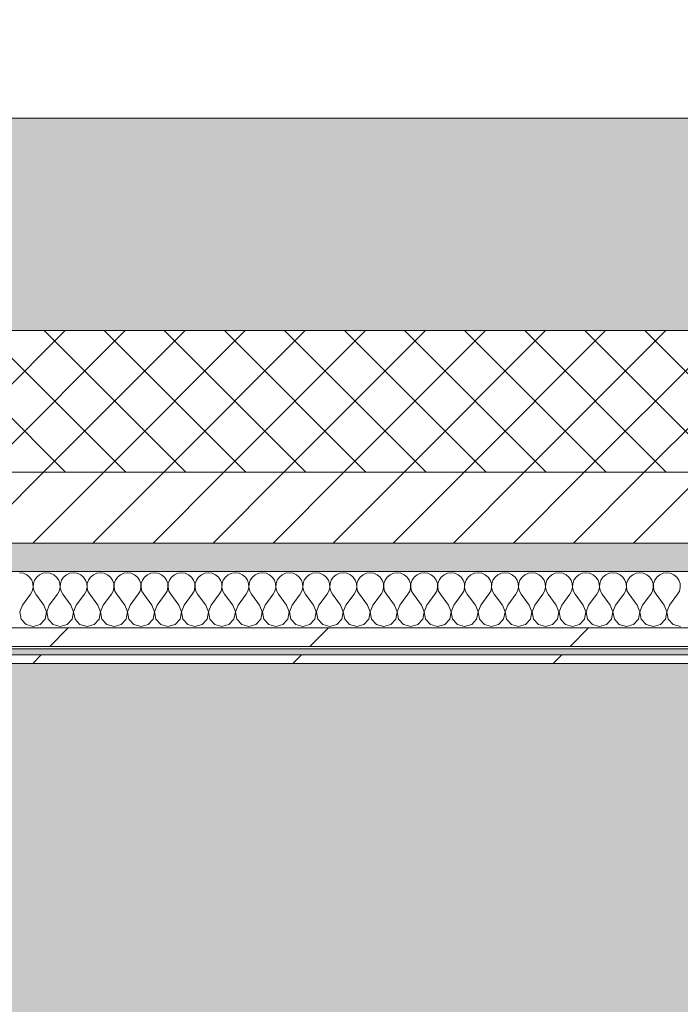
# Model space of a CAD drawing. Header units: millimetres. Extents: x -30280 to 19093, y -19284 to 4746.
# Tile 143 of 256: x -8552 to -8086, y -12645 to -11949. Entities that reach past the tile are written whole.
import ezdxf

# ---------------------------------------------------------------- set-up
doc = ezdxf.new("R2010")
doc.units = ezdxf.units.MM
doc.header["$MEASUREMENT"] = 0
doc.linetypes.add('Wipeout_Contour', pattern=[1000, 0, -1000])
for name, color, linetype in [('12_FAÇ_Façana', 7, 'Continuous'), ('Nuevo_07_CR_Cel Ras pladur', 7, 'Continuous'), ('Nuevo_08_E_Envans secs', 7, 'Continuous')]:
    doc.layers.add(name, color=color, linetype=linetype)
for name, color, linetype, lineweight, true_color in [('12_FAÇ_Façana_Pluma_Nº__102', 7, 'Continuous', 5, 0xcccccc), ('12_FAÇ_Façana_Pluma_Nº__174', 7, 'Continuous', 13, 0xe4ad2c), ('12_FAÇ_Façana_Pluma_Nº__176', 7, 'Continuous', 15, 0x93a0c6), ('Nuevo_07_CR_Cel Ras pladur_Pluma_Nº__102', 7, 'Continuous', 5, 0xcccccc), ('Nuevo_08_E_Envans secs_Pluma_Nº__102', 7, 'Continuous', 5, 0xcccccc), ('Nuevo_08_E_Envans secs_Pluma_Nº__171', 171, 'Continuous', 13, 0xaaaaff), ('Nuevo_08_E_Envans secs_Pluma_Nº__177', 7, 'Continuous', 15, 0xf7e046)]:
    doc.layers.add(name, color=color, linetype=linetype, lineweight=lineweight, true_color=true_color)
for name, color, linetype, lineweight in [('12_FAÇ_Façana_Pluma_Nº__2', 8, 'Continuous', 5), ('12_FAÇ_Façana_Pluma_Nº__7', 7, 'Continuous', 5), ('Nuevo_08_E_Envans secs_Pluma_Nº__1', 7, 'Continuous', 5)]:
    doc.layers.add(name, color=color, linetype=linetype, lineweight=lineweight)
pattern_1 = [(45, (0, 0), (-183.8478, 183.8478), [195, -65]), (45, (7e-14, 183.85), (-183.8478, 183.8478), [195, -65])]

# ---------------------------------------------------------------- blocks, each defined once
blk = doc.blocks.new('Forjado_1_1', base_point=(-28050.85, 1700.85))
at = {"layer": 'Nuevo_07_CR_Cel Ras pladur_Pluma_Nº__102', "linetype": 'Continuous', "lineweight": 0, "true_color": 0x333333}
h = blk.add_hatch(color=250, dxfattribs=at)
h.paths.add_polyline_path([(-28050.85, 1700.85), (-1702.11, 1700.85), (-1556.11, 1700.85), (-1556.11, -1703.98), (-1619.11, -1703.98), (-1619.11, -6940.7), (-1544.11, -6940.7), (-1544.11, -7505.7), (-1616.26, -7505.7), (-1616.05, -11923.98), (-1552.9, -11923.98), (-1552.9, -12503.98), (-2036.11, -12503.98), (-2036.11, -12340.7), (-6985.39, -12340.7), (-6985.39, -12549.28), (-7491.4, -12549.28), (-7491.4, -12393.7), (-10655.85, -12393.7), (-10657.1, -13685.07), (-1603.63, -13694.56), (-1609.23, -16937.98), (375.89, -16937.98), (375.89, -16738.98), (1128.89, -16738.98), (1128.89, -17066.98), (2622.91, -17066.98), (5778.89, -17066.98), (5778.89, -16738.98), (6378.89, -16738.98), (6378.89, -12488.98), (5778.89, -12488.98), (5763.89, -12069.98), (3832.9, -12069.98), (2768.91, -12069.98), (2768.91, -12619.14), (2622.91, -12619.14), (2622.91, -12069.98), (843.89, -12069.98), (843.89, -12503.98), (363.89, -12503.98), (363.89, -11923.98), (6641.89, -11923.98), (6627.87, -9203.97), (6003.89, -9207.42), (6010.89, -7490.7), (5790.89, -7490.7), (5790.89, -6940.7), (6010.89, -6940.7), (6010.89, -1710.7), (5770.89, -1710.7), (5770.89, 3861.73), (-28038.85, 3861.73)])
h.paths.add_polyline_path([(7.39, -9099.15), (-1192.61, -9099.15), (-1192.61, 1700.85), (7.39, 1700.85)], flags=0)
h.paths.add_polyline_path([(-1181.11, -11348.2), (-1181.11, -9848.2), (5718.89, -9848.2), (5718.89, -11348.2)], flags=0)
h.paths.add_polyline_path([(38, -16371.48), (-1162, -16371.48), (-1162, -12771.48), (38, -12771.48)], flags=0)
h.paths.add_polyline_path([(2309.36, -16371.48), (1109.36, -16371.48), (1109.36, -12771.48), (2309.36, -12771.48)], flags=0)
h.paths.add_polyline_path([(2226.83, -8799.15), (2226.83, 1400.85), (3726.83, 1400.85), (3726.83, -8799.15)], flags=0)
h.paths.add_polyline_path([(3832.9, -12471.48), (5032.9, -12471.48), (5032.9, -16671.48), (3832.9, -16671.48)], flags=0)
at = {"layer": 'Nuevo_07_CR_Cel Ras pladur_Pluma_Nº__102', "color": 254, "linetype": 'Continuous', "lineweight": 5, "true_color": 0xcccccc, "flags": 128}
blk.add_lwpolyline([(1128.89, -16738.98), (375.89, -16738.98), (375.89, -16937.98), (-1609.23, -16937.98), (-1603.63, -13694.56), (-10657.1, -13685.07), (-10655.85, -12393.7), (-7491.4, -12393.7), (-7491.4, -12549.28), (-6985.39, -12549.28), (-6985.39, -12340.7), (-2036.11, -12340.7), (-2036.11, -12503.98), (-1552.9, -12503.98), (-1552.9, -11923.98), (-1616.05, -11923.98), (-1616.26, -7505.7)], dxfattribs=at)
blk = doc.blocks.new('Muro_22_1', base_point=(-7036.11, -12338.98))
at = {"layer": '12_FAÇ_Façana_Pluma_Nº__102', "linetype": 'Continuous', "lineweight": 0, "true_color": 0xe5e5e5}
blk.add_hatch(color=254, dxfattribs=at).paths.add_polyline_path([(-10997.42, -12018.98), (-10997.42, -12168.98), (-7450.39, -12168.98), (-7450.39, -12094.56), (-7050.39, -12094.56), (-7050.39, -12168.98), (-7036.11, -12168.98), (-7036.11, -12018.98)])
at = {"layer": '12_FAÇ_Façana_Pluma_Nº__174', "linetype": 'Continuous', "lineweight": 13, "true_color": 0xe4ad2c}
h = blk.add_hatch(dxfattribs=at)
h.set_pattern_fill('SATE_Aislamiento_0001', color=42, style=0, pattern_type=2)
h.set_pattern_definition([(45, (0, 0), (-21.213203, 21.213203), []), (135, (0, 0), (21.213203, 21.213203), [])])
h.paths.add_polyline_path([(-10997.42, -12268.98), (-7450.39, -12268.98), (-7450.39, -12168.98), (-10997.42, -12168.98)])
at = {"layer": '12_FAÇ_Façana_Pluma_Nº__176', "linetype": 'Continuous', "lineweight": 0, "true_color": 0x495063}
blk.add_hatch(color=251, dxfattribs=at).paths.add_polyline_path([(-7490.39, -12318.98), (-10997.42, -12318.98), (-10997.42, -12338.98), (-7490.39, -12338.98)])
at = {"layer": '12_FAÇ_Façana_Pluma_Nº__2', "linetype": 'Continuous', "lineweight": 5}
h = blk.add_hatch(dxfattribs=at)
h.set_pattern_fill('Ceramic_0001', color=8, style=0, pattern_type=2)
h.set_pattern_definition([(45, (0, 0), (-21.213203, 21.213203), [])])
h.paths.add_polyline_path([(-7490.39, -12268.98), (-10997.42, -12268.98), (-10997.42, -12318.98), (-7490.39, -12318.98)])
at = {"layer": '12_FAÇ_Façana_Pluma_Nº__7', "color": 7, "linetype": 'Continuous', "lineweight": 5}
for p, q in [((-10997.42, -12168.98), (-7450.39, -12168.98)), ((-10997.42, -12268.98), (-7490.39, -12268.98)), ((-10997.42, -12318.98), (-7490.39, -12318.98))]:
    blk.add_line(p, q, dxfattribs=at)
at = {"layer": '12_FAÇ_Façana_Pluma_Nº__7', "color": 7, "linetype": 'Continuous', "lineweight": 5, "flags": 128}
for points in [[(-7036.11, -12018.98), (-10997.42, -12018.98)], [(-10997.42, -12338.98), (-7490.39, -12338.98)]]:
    blk.add_lwpolyline(points, dxfattribs=at)
blk = doc.blocks.new('*X710')
at = {"layer": 'Nuevo_08_E_Envans secs_Pluma_Nº__102', "color": 254, "linetype": 'Continuous', "lineweight": 5, "true_color": 0xcccccc}
for p, q in [((-8549.78, -12340.29), (-8552.38, -12339.93)), ((-8547.37, -12341.35), (-8549.78, -12340.29)), ((-8545.35, -12343.03), (-8547.37, -12341.35)), ((-8543.86, -12345.19), (-8545.35, -12343.03)), ((-8540.36, -12343.03), (-8541.85, -12345.19)), ((-8538.34, -12341.35), (-8540.36, -12343.03)), ((-8535.94, -12340.29), (-8538.34, -12341.35)), ((-8533.33, -12339.93), (-8535.94, -12340.29)), ((-8530.73, -12340.29), (-8533.33, -12339.93)), ((-8528.33, -12341.35), (-8530.73, -12340.29)), ((-8526.3, -12343.03), (-8528.33, -12341.35)), ((-8524.81, -12345.19), (-8526.3, -12343.03)), ((-8521.32, -12343.03), (-8522.8, -12345.19)), ((-8519.29, -12341.35), (-8521.32, -12343.03)), ((-8516.89, -12340.29), (-8519.29, -12341.35)), ((-8514.29, -12339.93), (-8516.89, -12340.29)), ((-8511.68, -12340.29), (-8514.29, -12339.93)), ((-8509.28, -12341.35), (-8511.68, -12340.29)), ((-8507.26, -12343.03), (-8509.28, -12341.35)), ((-8505.77, -12345.19), (-8507.26, -12343.03)), ((-8502.27, -12343.03), (-8503.76, -12345.19)), ((-8500.25, -12341.35), (-8502.27, -12343.03)), ((-8497.84, -12340.29), (-8500.25, -12341.35)), ((-8495.24, -12339.93), (-8497.84, -12340.29)), ((-8492.64, -12340.29), (-8495.24, -12339.93)), ((-8490.23, -12341.35), (-8492.64, -12340.29)), ((-8488.21, -12343.03), (-8490.23, -12341.35)), ((-8486.72, -12345.19), (-8488.21, -12343.03)), ((-8483.22, -12343.03), (-8484.71, -12345.19)), ((-8481.2, -12341.35), (-8483.22, -12343.03)), ((-8478.79, -12340.29), (-8481.2, -12341.35)), ((-8476.19, -12339.93), (-8478.79, -12340.29)), ((-8473.59, -12340.29), (-8476.19, -12339.93)), ((-8471.18, -12341.35), (-8473.59, -12340.29)), ((-8469.16, -12343.03), (-8471.18, -12341.35)), ((-8467.67, -12345.19), (-8469.16, -12343.03)), ((-8464.17, -12343.03), (-8465.66, -12345.19)), ((-8462.15, -12341.35), (-8464.17, -12343.03)), ((-8459.75, -12340.29), (-8462.15, -12341.35)), ((-8457.14, -12339.93), (-8459.75, -12340.29)), ((-8454.54, -12340.29), (-8457.14, -12339.93)), ((-8452.14, -12341.35), (-8454.54, -12340.29)), ((-8450.11, -12343.03), (-8452.14, -12341.35)), ((-8448.62, -12345.19), (-8450.11, -12343.03)), ((-8445.13, -12343.03), (-8446.61, -12345.19)), ((-8443.1, -12341.35), (-8445.13, -12343.03)), ((-8440.7, -12340.29), (-8443.1, -12341.35)), ((-8438.1, -12339.93), (-8440.7, -12340.29)), ((-8435.49, -12340.29), (-8438.1, -12339.93)), ((-8433.09, -12341.35), (-8435.49, -12340.29)), ((-8431.06, -12343.03), (-8433.09, -12341.35)), ((-8429.58, -12345.19), (-8431.06, -12343.03)), ((-8426.08, -12343.03), (-8427.57, -12345.19)), ((-8424.05, -12341.35), (-8426.08, -12343.03)), ((-8421.65, -12340.29), (-8424.05, -12341.35)), ((-8419.05, -12339.93), (-8421.65, -12340.29)), ((-8416.45, -12340.29), (-8419.05, -12339.93)), ((-8414.04, -12341.35), (-8416.45, -12340.29)), ((-8412.02, -12343.03), (-8414.04, -12341.35)), ((-8410.53, -12345.19), (-8412.02, -12343.03)), ((-8407.03, -12343.03), (-8408.52, -12345.19)), ((-8405.01, -12341.35), (-8407.03, -12343.03)), ((-8402.6, -12340.29), (-8405.01, -12341.35)), ((-8400, -12339.93), (-8402.6, -12340.29)), ((-8397.4, -12340.29), (-8400, -12339.93)), ((-8394.99, -12341.35), (-8397.4, -12340.29)), ((-8392.97, -12343.03), (-8394.99, -12341.35)), ((-8391.48, -12345.19), (-8392.97, -12343.03)), ((-8387.98, -12343.03), (-8389.47, -12345.19)), ((-8385.96, -12341.35), (-8387.98, -12343.03)), ((-8383.55, -12340.29), (-8385.96, -12341.35)), ((-8380.95, -12339.93), (-8383.55, -12340.29)), ((-8378.35, -12340.29), (-8380.95, -12339.93)), ((-8375.95, -12341.35), (-8378.35, -12340.29)), ((-8373.92, -12343.03), (-8375.95, -12341.35)), ((-8372.43, -12345.19), (-8373.92, -12343.03)), ((-8368.94, -12343.03), (-8370.42, -12345.19)), ((-8366.91, -12341.35), (-8368.94, -12343.03)), ((-8364.51, -12340.29), (-8366.91, -12341.35)), ((-8361.9, -12339.93), (-8364.51, -12340.29)), ((-8359.3, -12340.29), (-8361.9, -12339.93)), ((-8356.9, -12341.35), (-8359.3, -12340.29)), ((-8354.87, -12343.03), (-8356.9, -12341.35)), ((-8353.39, -12345.19), (-8354.87, -12343.03)), ((-8349.89, -12343.03), (-8351.38, -12345.19)), ((-8347.86, -12341.35), (-8349.89, -12343.03)), ((-8345.46, -12340.29), (-8347.86, -12341.35)), ((-8342.86, -12339.93), (-8345.46, -12340.29)), ((-8340.25, -12340.29), (-8342.86, -12339.93)), ((-8337.85, -12341.35), (-8340.25, -12340.29)), ((-8335.83, -12343.03), (-8337.85, -12341.35)), ((-8334.34, -12345.19), (-8335.83, -12343.03)), ((-8330.84, -12343.03), (-8332.33, -12345.19)), ((-8328.82, -12341.35), (-8330.84, -12343.03)), ((-8326.41, -12340.29), (-8328.82, -12341.35)), ((-8323.81, -12339.93), (-8326.41, -12340.29)), ((-8321.21, -12340.29), (-8323.81, -12339.93)), ((-8318.8, -12341.35), (-8321.21, -12340.29)), ((-8316.78, -12343.03), (-8318.8, -12341.35)), ((-8315.29, -12345.19), (-8316.78, -12343.03)), ((-8311.79, -12343.03), (-8313.28, -12345.19)), ((-8309.77, -12341.35), (-8311.79, -12343.03)), ((-8307.36, -12340.29), (-8309.77, -12341.35)), ((-8304.76, -12339.93), (-8307.36, -12340.29)), ((-8302.16, -12340.29), (-8304.76, -12339.93)), ((-8299.75, -12341.35), (-8302.16, -12340.29)), ((-8297.73, -12343.03), (-8299.75, -12341.35)), ((-8296.24, -12345.19), (-8297.73, -12343.03)), ((-8292.74, -12343.03), (-8294.23, -12345.19)), ((-8290.72, -12341.35), (-8292.74, -12343.03)), ((-8288.32, -12340.29), (-8290.72, -12341.35)), ((-8285.71, -12339.93), (-8288.32, -12340.29)), ((-8283.11, -12340.29), (-8285.71, -12339.93)), ((-8280.71, -12341.35), (-8283.11, -12340.29)), ((-8278.68, -12343.03), (-8280.71, -12341.35)), ((-8277.2, -12345.19), (-8278.68, -12343.03)), ((-8273.7, -12343.03), (-8275.19, -12345.19)), ((-8271.67, -12341.35), (-8273.7, -12343.03)), ((-8269.27, -12340.29), (-8271.67, -12341.35)), ((-8266.67, -12339.93), (-8269.27, -12340.29)), ((-8264.06, -12340.29), (-8266.67, -12339.93)), ((-8261.66, -12341.35), (-8264.06, -12340.29)), ((-8259.64, -12343.03), (-8261.66, -12341.35)), ((-8258.15, -12345.19), (-8259.64, -12343.03)), ((-8254.65, -12343.03), (-8256.14, -12345.19)), ((-8252.63, -12341.35), (-8254.65, -12343.03)), ((-8250.22, -12340.29), (-8252.63, -12341.35)), ((-8247.62, -12339.93), (-8250.22, -12340.29)), ((-8245.02, -12340.29), (-8247.62, -12339.93)), ((-8242.61, -12341.35), (-8245.02, -12340.29)), ((-8240.59, -12343.03), (-8242.61, -12341.35)), ((-8239.1, -12345.19), (-8240.59, -12343.03)), ((-8235.6, -12343.03), (-8237.09, -12345.19)), ((-8233.58, -12341.35), (-8235.6, -12343.03)), ((-8231.17, -12340.29), (-8233.58, -12341.35)), ((-8228.57, -12339.93), (-8231.17, -12340.29)), ((-8225.97, -12340.29), (-8228.57, -12339.93)), ((-8223.56, -12341.35), (-8225.97, -12340.29)), ((-8221.54, -12343.03), (-8223.56, -12341.35)), ((-8220.05, -12345.19), (-8221.54, -12343.03)), ((-8216.55, -12343.03), (-8218.04, -12345.19)), ((-8214.53, -12341.35), (-8216.55, -12343.03)), ((-8212.13, -12340.29), (-8214.53, -12341.35)), ((-8209.52, -12339.93), (-8212.13, -12340.29)), ((-8206.92, -12340.29), (-8209.52, -12339.93)), ((-8204.52, -12341.35), (-8206.92, -12340.29)), ((-8202.49, -12343.03), (-8204.52, -12341.35)), ((-8201.01, -12345.19), (-8202.49, -12343.03)), ((-8197.51, -12343.03), (-8198.99, -12345.19)), ((-8195.48, -12341.35), (-8197.51, -12343.03)), ((-8193.08, -12340.29), (-8195.48, -12341.35)), ((-8190.48, -12339.93), (-8193.08, -12340.29)), ((-8187.87, -12340.29), (-8190.48, -12339.93)), ((-8185.47, -12341.35), (-8187.87, -12340.29)), ((-8183.45, -12343.03), (-8185.47, -12341.35)), ((-8181.96, -12345.19), (-8183.45, -12343.03)), ((-8178.46, -12343.03), (-8179.95, -12345.19)), ((-8176.44, -12341.35), (-8178.46, -12343.03)), ((-8174.03, -12340.29), (-8176.44, -12341.35)), ((-8171.43, -12339.93), (-8174.03, -12340.29)), ((-8168.83, -12340.29), (-8171.43, -12339.93)), ((-8166.42, -12341.35), (-8168.83, -12340.29)), ((-8164.4, -12343.03), (-8166.42, -12341.35)), ((-8162.91, -12345.19), (-8164.4, -12343.03)), ((-8159.41, -12343.03), (-8160.9, -12345.19)), ((-8157.39, -12341.35), (-8159.41, -12343.03)), ((-8154.98, -12340.29), (-8157.39, -12341.35)), ((-8152.38, -12339.93), (-8154.98, -12340.29)), ((-8149.78, -12340.29), (-8152.38, -12339.93)), ((-8147.37, -12341.35), (-8149.78, -12340.29)), ((-8145.35, -12343.03), (-8147.37, -12341.35)), ((-8143.86, -12345.19), (-8145.35, -12343.03)), ((-8140.36, -12343.03), (-8141.85, -12345.19)), ((-8138.34, -12341.35), (-8140.36, -12343.03)), ((-8135.94, -12340.29), (-8138.34, -12341.35)), ((-8133.33, -12339.93), (-8135.94, -12340.29)), ((-8130.73, -12340.29), (-8133.33, -12339.93)), ((-8128.33, -12341.35), (-8130.73, -12340.29)), ((-8126.3, -12343.03), (-8128.33, -12341.35)), ((-8124.81, -12345.19), (-8126.3, -12343.03)), ((-8121.32, -12343.03), (-8122.8, -12345.19)), ((-8119.29, -12341.35), (-8121.32, -12343.03)), ((-8116.89, -12340.29), (-8119.29, -12341.35)), ((-8114.29, -12339.93), (-8116.89, -12340.29)), ((-8111.68, -12340.29), (-8114.29, -12339.93)), ((-8109.28, -12341.35), (-8111.68, -12340.29)), ((-8107.26, -12343.03), (-8109.28, -12341.35)), ((-8105.77, -12345.19), (-8107.26, -12343.03)), ((-8102.27, -12343.03), (-8103.76, -12345.19)), ((-8100.25, -12341.35), (-8102.27, -12343.03)), ((-8097.84, -12340.29), (-8100.25, -12341.35)), ((-8095.24, -12339.93), (-8097.84, -12340.29)), ((-8092.64, -12340.29), (-8095.24, -12339.93)), ((-8090.23, -12341.35), (-8092.64, -12340.29)), ((-8088.21, -12343.03), (-8090.23, -12341.35)), ((-8086.72, -12345.19), (-8088.21, -12343.03)), ((-8543.02, -12347.68), (-8543.86, -12345.19)), ((-8543.49, -12352.87), (-8542.9, -12350.31)), ((-8542.9, -12350.31), (-8543.02, -12347.68)), ((-8542.69, -12347.68), (-8542.82, -12350.31)), ((-8542.82, -12350.31), (-8542.22, -12352.87)), ((-8541.85, -12345.19), (-8542.69, -12347.68)), ((-8523.98, -12347.68), (-8524.81, -12345.19)), ((-8524.44, -12352.87), (-8523.85, -12350.31)), ((-8523.85, -12350.31), (-8523.98, -12347.68)), ((-8523.64, -12347.68), (-8523.77, -12350.31)), ((-8523.77, -12350.31), (-8523.18, -12352.87)), ((-8522.8, -12345.19), (-8523.64, -12347.68)), ((-8504.93, -12347.68), (-8505.77, -12345.19)), ((-8505.4, -12352.87), (-8504.8, -12350.31)), ((-8504.8, -12350.31), (-8504.93, -12347.68)), ((-8504.6, -12347.68), (-8504.72, -12350.31)), ((-8504.72, -12350.31), (-8504.13, -12352.87)), ((-8503.76, -12345.19), (-8504.6, -12347.68)), ((-8485.88, -12347.68), (-8486.72, -12345.19)), ((-8486.35, -12352.87), (-8485.75, -12350.31)), ((-8485.75, -12350.31), (-8485.88, -12347.68)), ((-8485.55, -12347.68), (-8485.68, -12350.31)), ((-8485.68, -12350.31), (-8485.08, -12352.87)), ((-8484.71, -12345.19), (-8485.55, -12347.68)), ((-8466.83, -12347.68), (-8467.67, -12345.19)), ((-8467.3, -12352.87), (-8466.71, -12350.31)), ((-8466.71, -12350.31), (-8466.83, -12347.68)), ((-8466.5, -12347.68), (-8466.63, -12350.31)), ((-8466.63, -12350.31), (-8466.03, -12352.87)), ((-8465.66, -12345.19), (-8466.5, -12347.68)), ((-8447.78, -12347.68), (-8448.62, -12345.19)), ((-8448.25, -12352.87), (-8447.66, -12350.31)), ((-8447.66, -12350.31), (-8447.78, -12347.68)), ((-8447.45, -12347.68), (-8447.58, -12350.31)), ((-8447.58, -12350.31), (-8446.99, -12352.87)), ((-8446.61, -12345.19), (-8447.45, -12347.68)), ((-8428.74, -12347.68), (-8429.58, -12345.19)), ((-8429.2, -12352.87), (-8428.61, -12350.31)), ((-8428.61, -12350.31), (-8428.74, -12347.68)), ((-8428.41, -12347.68), (-8428.53, -12350.31)), ((-8428.53, -12350.31), (-8427.94, -12352.87)), ((-8427.57, -12345.19), (-8428.41, -12347.68)), ((-8409.69, -12347.68), (-8410.53, -12345.19)), ((-8410.16, -12352.87), (-8409.56, -12350.31)), ((-8409.56, -12350.31), (-8409.69, -12347.68)), ((-8409.36, -12347.68), (-8409.49, -12350.31)), ((-8409.49, -12350.31), (-8408.89, -12352.87)), ((-8408.52, -12345.19), (-8409.36, -12347.68)), ((-8390.64, -12347.68), (-8391.48, -12345.19)), ((-8391.11, -12352.87), (-8390.51, -12350.31)), ((-8390.51, -12350.31), (-8390.64, -12347.68)), ((-8390.31, -12347.68), (-8390.44, -12350.31)), ((-8390.44, -12350.31), (-8389.84, -12352.87)), ((-8389.47, -12345.19), (-8390.31, -12347.68)), ((-8371.59, -12347.68), (-8372.43, -12345.19)), ((-8372.06, -12352.87), (-8371.47, -12350.31)), ((-8371.47, -12350.31), (-8371.59, -12347.68)), ((-8371.26, -12347.68), (-8371.39, -12350.31)), ((-8371.39, -12350.31), (-8370.8, -12352.87)), ((-8370.42, -12345.19), (-8371.26, -12347.68)), ((-8352.55, -12347.68), (-8353.39, -12345.19)), ((-8353.01, -12352.87), (-8352.42, -12350.31)), ((-8352.42, -12350.31), (-8352.55, -12347.68)), ((-8352.22, -12347.68), (-8352.34, -12350.31)), ((-8352.34, -12350.31), (-8351.75, -12352.87)), ((-8351.38, -12345.19), (-8352.22, -12347.68)), ((-8333.5, -12347.68), (-8334.34, -12345.19)), ((-8333.97, -12352.87), (-8333.37, -12350.31)), ((-8333.37, -12350.31), (-8333.5, -12347.68)), ((-8333.17, -12347.68), (-8333.29, -12350.31)), ((-8333.29, -12350.31), (-8332.7, -12352.87)), ((-8332.33, -12345.19), (-8333.17, -12347.68)), ((-8314.45, -12347.68), (-8315.29, -12345.19)), ((-8314.92, -12352.87), (-8314.32, -12350.31)), ((-8314.32, -12350.31), (-8314.45, -12347.68)), ((-8314.12, -12347.68), (-8314.25, -12350.31)), ((-8314.25, -12350.31), (-8313.65, -12352.87)), ((-8313.28, -12345.19), (-8314.12, -12347.68)), ((-8295.4, -12347.68), (-8296.24, -12345.19)), ((-8295.87, -12352.87), (-8295.28, -12350.31)), ((-8295.28, -12350.31), (-8295.4, -12347.68)), ((-8295.07, -12347.68), (-8295.2, -12350.31)), ((-8295.2, -12350.31), (-8294.6, -12352.87)), ((-8294.23, -12345.19), (-8295.07, -12347.68)), ((-8276.36, -12347.68), (-8277.2, -12345.19)), ((-8276.82, -12352.87), (-8276.23, -12350.31)), ((-8276.23, -12350.31), (-8276.36, -12347.68)), ((-8276.02, -12347.68), (-8276.15, -12350.31)), ((-8276.15, -12350.31), (-8275.56, -12352.87)), ((-8275.19, -12345.19), (-8276.02, -12347.68)), ((-8257.31, -12347.68), (-8258.15, -12345.19)), ((-8257.78, -12352.87), (-8257.18, -12350.31)), ((-8257.18, -12350.31), (-8257.31, -12347.68)), ((-8256.98, -12347.68), (-8257.1, -12350.31)), ((-8257.1, -12350.31), (-8256.51, -12352.87)), ((-8256.14, -12345.19), (-8256.98, -12347.68)), ((-8238.26, -12347.68), (-8239.1, -12345.19)), ((-8238.73, -12352.87), (-8238.13, -12350.31)), ((-8238.13, -12350.31), (-8238.26, -12347.68)), ((-8237.93, -12347.68), (-8238.06, -12350.31)), ((-8238.06, -12350.31), (-8237.46, -12352.87)), ((-8237.09, -12345.19), (-8237.93, -12347.68)), ((-8219.21, -12347.68), (-8220.05, -12345.19)), ((-8219.68, -12352.87), (-8219.09, -12350.31)), ((-8219.09, -12350.31), (-8219.21, -12347.68)), ((-8218.88, -12347.68), (-8219.01, -12350.31)), ((-8219.01, -12350.31), (-8218.41, -12352.87)), ((-8218.04, -12345.19), (-8218.88, -12347.68)), ((-8200.17, -12347.68), (-8201.01, -12345.19)), ((-8200.63, -12352.87), (-8200.04, -12350.31)), ((-8200.04, -12350.31), (-8200.17, -12347.68)), ((-8199.83, -12347.68), (-8199.96, -12350.31)), ((-8199.96, -12350.31), (-8199.37, -12352.87)), ((-8198.99, -12345.19), (-8199.83, -12347.68)), ((-8181.12, -12347.68), (-8181.96, -12345.19)), ((-8181.59, -12352.87), (-8180.99, -12350.31)), ((-8180.99, -12350.31), (-8181.12, -12347.68)), ((-8180.79, -12347.68), (-8180.91, -12350.31)), ((-8180.91, -12350.31), (-8180.32, -12352.87)), ((-8179.95, -12345.19), (-8180.79, -12347.68)), ((-8162.07, -12347.68), (-8162.91, -12345.19)), ((-8162.54, -12352.87), (-8161.94, -12350.31)), ((-8161.94, -12350.31), (-8162.07, -12347.68)), ((-8161.74, -12347.68), (-8161.87, -12350.31)), ((-8161.87, -12350.31), (-8161.27, -12352.87)), ((-8160.9, -12345.19), (-8161.74, -12347.68)), ((-8143.02, -12347.68), (-8143.86, -12345.19)), ((-8143.49, -12352.87), (-8142.9, -12350.31)), ((-8142.9, -12350.31), (-8143.02, -12347.68)), ((-8142.69, -12347.68), (-8142.82, -12350.31)), ((-8142.82, -12350.31), (-8142.22, -12352.87)), ((-8141.85, -12345.19), (-8142.69, -12347.68)), ((-8123.98, -12347.68), (-8124.81, -12345.19)), ((-8124.44, -12352.87), (-8123.85, -12350.31)), ((-8123.85, -12350.31), (-8123.98, -12347.68)), ((-8123.64, -12347.68), (-8123.77, -12350.31)), ((-8123.77, -12350.31), (-8123.18, -12352.87)), ((-8122.8, -12345.19), (-8123.64, -12347.68)), ((-8104.93, -12347.68), (-8105.77, -12345.19)), ((-8105.4, -12352.87), (-8104.8, -12350.31)), ((-8104.8, -12350.31), (-8104.93, -12347.68)), ((-8104.6, -12347.68), (-8104.72, -12350.31)), ((-8104.72, -12350.31), (-8104.13, -12352.87)), ((-8103.76, -12345.19), (-8104.6, -12347.68)), ((-8085.88, -12347.68), (-8086.72, -12345.19)), ((-8086.35, -12352.87), (-8085.75, -12350.31)), ((-8085.75, -12350.31), (-8085.88, -12347.68)), ((-8550.48, -12362.79), (-8544.76, -12355.17)), ((-8544.76, -12355.17), (-8543.49, -12352.87)), ((-8542.22, -12352.87), (-8540.95, -12355.17)), ((-8535.24, -12362.79), (-8540.95, -12355.17)), ((-8531.43, -12362.79), (-8525.71, -12355.17)), ((-8525.71, -12355.17), (-8524.44, -12352.87)), ((-8523.18, -12352.87), (-8521.9, -12355.17)), ((-8516.19, -12362.79), (-8521.9, -12355.17)), ((-8512.38, -12362.79), (-8506.67, -12355.17)), ((-8506.67, -12355.17), (-8505.4, -12352.87)), ((-8504.13, -12352.87), (-8502.86, -12355.17)), ((-8497.14, -12362.79), (-8502.86, -12355.17)), ((-8493.33, -12362.79), (-8487.62, -12355.17)), ((-8487.62, -12355.17), (-8486.35, -12352.87)), ((-8485.08, -12352.87), (-8483.81, -12355.17)), ((-8478.1, -12362.79), (-8483.81, -12355.17)), ((-8474.29, -12362.79), (-8468.57, -12355.17)), ((-8468.57, -12355.17), (-8467.3, -12352.87)), ((-8466.03, -12352.87), (-8464.76, -12355.17)), ((-8459.05, -12362.79), (-8464.76, -12355.17)), ((-8455.24, -12362.79), (-8449.52, -12355.17)), ((-8449.52, -12355.17), (-8448.25, -12352.87)), ((-8446.99, -12352.87), (-8445.71, -12355.17)), ((-8440, -12362.79), (-8445.71, -12355.17)), ((-8436.19, -12362.79), (-8430.48, -12355.17)), ((-8430.48, -12355.17), (-8429.2, -12352.87)), ((-8427.94, -12352.87), (-8426.67, -12355.17)), ((-8420.95, -12362.79), (-8426.67, -12355.17)), ((-8417.14, -12362.79), (-8411.43, -12355.17)), ((-8411.43, -12355.17), (-8410.16, -12352.87)), ((-8408.89, -12352.87), (-8407.62, -12355.17)), ((-8401.9, -12362.79), (-8407.62, -12355.17)), ((-8398.1, -12362.79), (-8392.38, -12355.17)), ((-8392.38, -12355.17), (-8391.11, -12352.87)), ((-8389.84, -12352.87), (-8388.57, -12355.17)), ((-8382.86, -12362.79), (-8388.57, -12355.17)), ((-8379.05, -12362.79), (-8373.33, -12355.17)), ((-8373.33, -12355.17), (-8372.06, -12352.87)), ((-8370.8, -12352.87), (-8369.52, -12355.17)), ((-8363.81, -12362.79), (-8369.52, -12355.17)), ((-8360, -12362.79), (-8354.29, -12355.17)), ((-8354.29, -12355.17), (-8353.01, -12352.87)), ((-8351.75, -12352.87), (-8350.48, -12355.17)), ((-8344.76, -12362.79), (-8350.48, -12355.17)), ((-8340.95, -12362.79), (-8335.24, -12355.17)), ((-8335.24, -12355.17), (-8333.97, -12352.87)), ((-8332.7, -12352.87), (-8331.43, -12355.17)), ((-8325.71, -12362.79), (-8331.43, -12355.17)), ((-8321.9, -12362.79), (-8316.19, -12355.17)), ((-8316.19, -12355.17), (-8314.92, -12352.87)), ((-8313.65, -12352.87), (-8312.38, -12355.17)), ((-8306.67, -12362.79), (-8312.38, -12355.17)), ((-8302.86, -12362.79), (-8297.14, -12355.17)), ((-8297.14, -12355.17), (-8295.87, -12352.87)), ((-8294.6, -12352.87), (-8293.33, -12355.17)), ((-8287.62, -12362.79), (-8293.33, -12355.17)), ((-8283.81, -12362.79), (-8278.1, -12355.17)), ((-8278.1, -12355.17), (-8276.82, -12352.87)), ((-8275.56, -12352.87), (-8274.29, -12355.17)), ((-8268.57, -12362.79), (-8274.29, -12355.17)), ((-8264.76, -12362.79), (-8259.05, -12355.17)), ((-8259.05, -12355.17), (-8257.78, -12352.87)), ((-8256.51, -12352.87), (-8255.24, -12355.17)), ((-8249.52, -12362.79), (-8255.24, -12355.17)), ((-8245.71, -12362.79), (-8240, -12355.17)), ((-8240, -12355.17), (-8238.73, -12352.87)), ((-8237.46, -12352.87), (-8236.19, -12355.17)), ((-8230.48, -12362.79), (-8236.19, -12355.17)), ((-8226.67, -12362.79), (-8220.95, -12355.17)), ((-8220.95, -12355.17), (-8219.68, -12352.87)), ((-8218.41, -12352.87), (-8217.14, -12355.17)), ((-8211.43, -12362.79), (-8217.14, -12355.17)), ((-8207.62, -12362.79), (-8201.9, -12355.17)), ((-8201.9, -12355.17), (-8200.63, -12352.87)), ((-8199.37, -12352.87), (-8198.1, -12355.17)), ((-8192.38, -12362.79), (-8198.1, -12355.17)), ((-8188.57, -12362.79), (-8182.86, -12355.17)), ((-8182.86, -12355.17), (-8181.59, -12352.87)), ((-8180.32, -12352.87), (-8179.05, -12355.17)), ((-8173.33, -12362.79), (-8179.05, -12355.17)), ((-8169.52, -12362.79), (-8163.81, -12355.17)), ((-8163.81, -12355.17), (-8162.54, -12352.87)), ((-8161.27, -12352.87), (-8160, -12355.17)), ((-8154.29, -12362.79), (-8160, -12355.17)), ((-8150.48, -12362.79), (-8144.76, -12355.17)), ((-8144.76, -12355.17), (-8143.49, -12352.87)), ((-8142.22, -12352.87), (-8140.95, -12355.17)), ((-8135.24, -12362.79), (-8140.95, -12355.17)), ((-8131.43, -12362.79), (-8125.71, -12355.17)), ((-8125.71, -12355.17), (-8124.44, -12352.87)), ((-8123.18, -12352.87), (-8121.9, -12355.17)), ((-8116.19, -12362.79), (-8121.9, -12355.17)), ((-8112.38, -12362.79), (-8106.67, -12355.17)), ((-8106.67, -12355.17), (-8105.4, -12352.87)), ((-8104.13, -12352.87), (-8102.86, -12355.17)), ((-8097.14, -12362.79), (-8102.86, -12355.17)), ((-8093.33, -12362.79), (-8087.62, -12355.17)), ((-8087.62, -12355.17), (-8086.35, -12352.87)), ((-8550.48, -12362.79), (-8552.34, -12367.64)), ((-8533.37, -12367.64), (-8535.24, -12362.79)), ((-8531.43, -12362.79), (-8533.29, -12367.64)), ((-8514.32, -12367.64), (-8516.19, -12362.79)), ((-8512.38, -12362.79), (-8514.25, -12367.64)), ((-8495.28, -12367.64), (-8497.14, -12362.79)), ((-8493.33, -12362.79), (-8495.2, -12367.64)), ((-8476.23, -12367.64), (-8478.1, -12362.79)), ((-8474.29, -12362.79), (-8476.15, -12367.64)), ((-8457.18, -12367.64), (-8459.05, -12362.79)), ((-8455.24, -12362.79), (-8457.1, -12367.64)), ((-8438.13, -12367.64), (-8440, -12362.79)), ((-8436.19, -12362.79), (-8438.06, -12367.64)), ((-8419.09, -12367.64), (-8420.95, -12362.79)), ((-8417.14, -12362.79), (-8419.01, -12367.64)), ((-8400.04, -12367.64), (-8401.9, -12362.79)), ((-8398.1, -12362.79), (-8399.96, -12367.64)), ((-8380.99, -12367.64), (-8382.86, -12362.79)), ((-8379.05, -12362.79), (-8380.91, -12367.64)), ((-8361.94, -12367.64), (-8363.81, -12362.79)), ((-8360, -12362.79), (-8361.87, -12367.64)), ((-8342.9, -12367.64), (-8344.76, -12362.79)), ((-8340.95, -12362.79), (-8342.82, -12367.64)), ((-8323.85, -12367.64), (-8325.71, -12362.79)), ((-8321.9, -12362.79), (-8323.77, -12367.64)), ((-8304.8, -12367.64), (-8306.67, -12362.79)), ((-8302.86, -12362.79), (-8304.72, -12367.64)), ((-8285.75, -12367.64), (-8287.62, -12362.79)), ((-8283.81, -12362.79), (-8285.68, -12367.64)), ((-8266.71, -12367.64), (-8268.57, -12362.79)), ((-8264.76, -12362.79), (-8266.63, -12367.64)), ((-8247.66, -12367.64), (-8249.52, -12362.79)), ((-8245.71, -12362.79), (-8247.58, -12367.64)), ((-8228.61, -12367.64), (-8230.48, -12362.79)), ((-8226.67, -12362.79), (-8228.53, -12367.64)), ((-8209.56, -12367.64), (-8211.43, -12362.79)), ((-8207.62, -12362.79), (-8209.49, -12367.64)), ((-8190.51, -12367.64), (-8192.38, -12362.79)), ((-8188.57, -12362.79), (-8190.44, -12367.64)), ((-8171.47, -12367.64), (-8173.33, -12362.79)), ((-8169.52, -12362.79), (-8171.39, -12367.64)), ((-8152.42, -12367.64), (-8154.29, -12362.79)), ((-8150.48, -12362.79), (-8152.34, -12367.64)), ((-8133.37, -12367.64), (-8135.24, -12362.79)), ((-8131.43, -12362.79), (-8133.29, -12367.64)), ((-8114.32, -12367.64), (-8116.19, -12362.79)), ((-8112.38, -12362.79), (-8114.25, -12367.64)), ((-8095.28, -12367.64), (-8097.14, -12362.79)), ((-8093.33, -12362.79), (-8095.2, -12367.64)), ((-8552.34, -12367.64), (-8551.38, -12372.76)), ((-8534.34, -12372.76), (-8533.37, -12367.64)), ((-8533.29, -12367.64), (-8532.33, -12372.76)), ((-8515.29, -12372.76), (-8514.32, -12367.64)), ((-8514.25, -12367.64), (-8513.28, -12372.76)), ((-8496.24, -12372.76), (-8495.28, -12367.64)), ((-8495.2, -12367.64), (-8494.23, -12372.76)), ((-8477.2, -12372.76), (-8476.23, -12367.64)), ((-8476.15, -12367.64), (-8475.19, -12372.76)), ((-8458.15, -12372.76), (-8457.18, -12367.64)), ((-8457.1, -12367.64), (-8456.14, -12372.76)), ((-8439.1, -12372.76), (-8438.13, -12367.64)), ((-8438.06, -12367.64), (-8437.09, -12372.76)), ((-8420.05, -12372.76), (-8419.09, -12367.64)), ((-8419.01, -12367.64), (-8418.04, -12372.76)), ((-8401.01, -12372.76), (-8400.04, -12367.64)), ((-8399.96, -12367.64), (-8398.99, -12372.76)), ((-8381.96, -12372.76), (-8380.99, -12367.64)), ((-8380.91, -12367.64), (-8379.95, -12372.76)), ((-8362.91, -12372.76), (-8361.94, -12367.64)), ((-8361.87, -12367.64), (-8360.9, -12372.76)), ((-8343.86, -12372.76), (-8342.9, -12367.64)), ((-8342.82, -12367.64), (-8341.85, -12372.76)), ((-8324.81, -12372.76), (-8323.85, -12367.64)), ((-8323.77, -12367.64), (-8322.8, -12372.76)), ((-8305.77, -12372.76), (-8304.8, -12367.64)), ((-8304.72, -12367.64), (-8303.76, -12372.76)), ((-8286.72, -12372.76), (-8285.75, -12367.64)), ((-8285.68, -12367.64), (-8284.71, -12372.76)), ((-8267.67, -12372.76), (-8266.71, -12367.64)), ((-8266.63, -12367.64), (-8265.66, -12372.76)), ((-8248.62, -12372.76), (-8247.66, -12367.64)), ((-8247.58, -12367.64), (-8246.61, -12372.76)), ((-8229.58, -12372.76), (-8228.61, -12367.64)), ((-8228.53, -12367.64), (-8227.57, -12372.76)), ((-8210.53, -12372.76), (-8209.56, -12367.64)), ((-8209.49, -12367.64), (-8208.52, -12372.76)), ((-8191.48, -12372.76), (-8190.51, -12367.64)), ((-8190.44, -12367.64), (-8189.47, -12372.76)), ((-8172.43, -12372.76), (-8171.47, -12367.64)), ((-8171.39, -12367.64), (-8170.42, -12372.76)), ((-8153.39, -12372.76), (-8152.42, -12367.64)), ((-8152.34, -12367.64), (-8151.38, -12372.76)), ((-8134.34, -12372.76), (-8133.37, -12367.64)), ((-8133.29, -12367.64), (-8132.33, -12372.76)), ((-8115.29, -12372.76), (-8114.32, -12367.64)), ((-8114.25, -12367.64), (-8113.28, -12372.76)), ((-8096.24, -12372.76), (-8095.28, -12367.64)), ((-8095.2, -12367.64), (-8094.23, -12372.76)), ((-8551.38, -12372.76), (-8547.86, -12376.6)), ((-8547.86, -12376.6), (-8542.86, -12378.02)), ((-8542.86, -12378.02), (-8537.85, -12376.6)), ((-8537.85, -12376.6), (-8534.34, -12372.76)), ((-8532.33, -12372.76), (-8528.82, -12376.6)), ((-8528.82, -12376.6), (-8523.81, -12378.02)), ((-8523.81, -12378.02), (-8518.8, -12376.6)), ((-8518.8, -12376.6), (-8515.29, -12372.76)), ((-8513.28, -12372.76), (-8509.77, -12376.6)), ((-8509.77, -12376.6), (-8504.76, -12378.02)), ((-8504.76, -12378.02), (-8499.75, -12376.6)), ((-8499.75, -12376.6), (-8496.24, -12372.76)), ((-8494.23, -12372.76), (-8490.72, -12376.6)), ((-8490.72, -12376.6), (-8485.71, -12378.02)), ((-8485.71, -12378.02), (-8480.71, -12376.6)), ((-8480.71, -12376.6), (-8477.2, -12372.76)), ((-8475.19, -12372.76), (-8471.67, -12376.6)), ((-8471.67, -12376.6), (-8466.67, -12378.02)), ((-8466.67, -12378.02), (-8461.66, -12376.6)), ((-8461.66, -12376.6), (-8458.15, -12372.76)), ((-8456.14, -12372.76), (-8452.63, -12376.6)), ((-8452.63, -12376.6), (-8447.62, -12378.02)), ((-8447.62, -12378.02), (-8442.61, -12376.6)), ((-8442.61, -12376.6), (-8439.1, -12372.76)), ((-8437.09, -12372.76), (-8433.58, -12376.6)), ((-8433.58, -12376.6), (-8428.57, -12378.02)), ((-8428.57, -12378.02), (-8423.56, -12376.6)), ((-8423.56, -12376.6), (-8420.05, -12372.76)), ((-8418.04, -12372.76), (-8414.53, -12376.6)), ((-8414.53, -12376.6), (-8409.52, -12378.02)), ((-8409.52, -12378.02), (-8404.52, -12376.6)), ((-8404.52, -12376.6), (-8401.01, -12372.76)), ((-8398.99, -12372.76), (-8395.48, -12376.6)), ((-8395.48, -12376.6), (-8390.48, -12378.02)), ((-8390.48, -12378.02), (-8385.47, -12376.6)), ((-8385.47, -12376.6), (-8381.96, -12372.76)), ((-8379.95, -12372.76), (-8376.44, -12376.6)), ((-8376.44, -12376.6), (-8371.43, -12378.02)), ((-8371.43, -12378.02), (-8366.42, -12376.6)), ((-8366.42, -12376.6), (-8362.91, -12372.76)), ((-8360.9, -12372.76), (-8357.39, -12376.6)), ((-8357.39, -12376.6), (-8352.38, -12378.02)), ((-8352.38, -12378.02), (-8347.37, -12376.6)), ((-8347.37, -12376.6), (-8343.86, -12372.76)), ((-8341.85, -12372.76), (-8338.34, -12376.6)), ((-8338.34, -12376.6), (-8333.33, -12378.02)), ((-8333.33, -12378.02), (-8328.33, -12376.6)), ((-8328.33, -12376.6), (-8324.81, -12372.76)), ((-8322.8, -12372.76), (-8319.29, -12376.6)), ((-8319.29, -12376.6), (-8314.29, -12378.02)), ((-8314.29, -12378.02), (-8309.28, -12376.6)), ((-8309.28, -12376.6), (-8305.77, -12372.76)), ((-8303.76, -12372.76), (-8300.25, -12376.6)), ((-8300.25, -12376.6), (-8295.24, -12378.02)), ((-8295.24, -12378.02), (-8290.23, -12376.6)), ((-8290.23, -12376.6), (-8286.72, -12372.76)), ((-8284.71, -12372.76), (-8281.2, -12376.6)), ((-8281.2, -12376.6), (-8276.19, -12378.02)), ((-8276.19, -12378.02), (-8271.18, -12376.6)), ((-8271.18, -12376.6), (-8267.67, -12372.76)), ((-8265.66, -12372.76), (-8262.15, -12376.6)), ((-8262.15, -12376.6), (-8257.14, -12378.02)), ((-8257.14, -12378.02), (-8252.14, -12376.6)), ((-8252.14, -12376.6), (-8248.62, -12372.76)), ((-8246.61, -12372.76), (-8243.1, -12376.6)), ((-8243.1, -12376.6), (-8238.1, -12378.02)), ((-8238.1, -12378.02), (-8233.09, -12376.6)), ((-8233.09, -12376.6), (-8229.58, -12372.76)), ((-8227.57, -12372.76), (-8224.05, -12376.6)), ((-8224.05, -12376.6), (-8219.05, -12378.02)), ((-8219.05, -12378.02), (-8214.04, -12376.6)), ((-8214.04, -12376.6), (-8210.53, -12372.76)), ((-8208.52, -12372.76), (-8205.01, -12376.6)), ((-8205.01, -12376.6), (-8200, -12378.02)), ((-8200, -12378.02), (-8194.99, -12376.6)), ((-8194.99, -12376.6), (-8191.48, -12372.76)), ((-8189.47, -12372.76), (-8185.96, -12376.6)), ((-8185.96, -12376.6), (-8180.95, -12378.02)), ((-8180.95, -12378.02), (-8175.95, -12376.6)), ((-8175.95, -12376.6), (-8172.43, -12372.76)), ((-8170.42, -12372.76), (-8166.91, -12376.6)), ((-8166.91, -12376.6), (-8161.9, -12378.02)), ((-8161.9, -12378.02), (-8156.9, -12376.6)), ((-8156.9, -12376.6), (-8153.39, -12372.76)), ((-8151.38, -12372.76), (-8147.86, -12376.6)), ((-8147.86, -12376.6), (-8142.86, -12378.02)), ((-8142.86, -12378.02), (-8137.85, -12376.6)), ((-8137.85, -12376.6), (-8134.34, -12372.76)), ((-8132.33, -12372.76), (-8128.82, -12376.6)), ((-8128.82, -12376.6), (-8123.81, -12378.02)), ((-8123.81, -12378.02), (-8118.8, -12376.6)), ((-8118.8, -12376.6), (-8115.29, -12372.76)), ((-8113.28, -12372.76), (-8109.77, -12376.6)), ((-8109.77, -12376.6), (-8104.76, -12378.02)), ((-8104.76, -12378.02), (-8099.75, -12376.6)), ((-8099.75, -12376.6), (-8096.24, -12372.76)), ((-8094.23, -12372.76), (-8090.72, -12376.6)), ((-8090.72, -12376.6), (-8085.71, -12378.02))]:
    blk.add_line(p, q, dxfattribs=at)
blk = doc.blocks.new('Muro_109_1', base_point=(-10638, -12403.98))
at = {"layer": 'Nuevo_08_E_Envans secs_Pluma_Nº__1', "color": 7, "linetype": 'Continuous', "lineweight": 5, "flags": 128}
blk.add_lwpolyline([(-7490.39, -12338.98), (-10675.9, -12338.98)], dxfattribs=at)
at = {"color": 254, "linetype": 'Wipeout_Contour', "lineweight": 0, "ltscale": 61631.376867}
blk.add_wipeout([(-7503.39, -12378.98), (-10649.96, -12378.98), (-10649.98, -12391.98), (-7503.39, -12391.98)], dxfattribs=at).dxf.layer = 'Nuevo_08_E_Envans secs'
at = {"color": 254, "linetype": 'Wipeout_Contour', "lineweight": 0, "ltscale": 61678.236318}
blk.add_wipeout([(-7515.39, -12397.98), (-10637.99, -12397.98), (-10638, -12403.98), (-7515.39, -12403.98)], dxfattribs=at).dxf.layer = 'Nuevo_08_E_Envans secs'
at = {"layer": 'Nuevo_08_E_Envans secs_Pluma_Nº__171', "linetype": 'Continuous', "lineweight": 13, "true_color": 0xaaaaff}
h = blk.add_hatch(dxfattribs=at)
h.set_pattern_fill('Panellat_HPL_0001', color=161, style=0, pattern_type=2)
h.set_pattern_definition(pattern_1)
h.paths.add_polyline_path([(-7515.39, -12397.98), (-10637.99, -12397.98), (-10638, -12403.98), (-7515.39, -12403.98)])
at = {"layer": 'Nuevo_08_E_Envans secs_Pluma_Nº__177', "linetype": 'Continuous', "lineweight": 15, "true_color": 0xf7e046}
h = blk.add_hatch(dxfattribs=at)
h.set_pattern_fill('Panellat_HPL_0001', color=53, style=0, pattern_type=2)
h.set_pattern_definition(pattern_1)
h.paths.add_polyline_path([(-7503.39, -12378.98), (-10649.96, -12378.98), (-10649.98, -12391.98), (-7503.39, -12391.98)])
at = {"layer": 'Nuevo_08_E_Envans secs_Pluma_Nº__1', "color": 7, "linetype": 'Continuous', "lineweight": 5}
for p, q in [((-10662.96, -12378.98), (-7490.39, -12378.98)), ((-10649.98, -12391.98), (-7503.39, -12391.98)), ((-10643.99, -12397.98), (-7509.39, -12397.98))]:
    blk.add_line(p, q, dxfattribs=at)
at = {"layer": 'Nuevo_08_E_Envans secs_Pluma_Nº__1', "color": 7, "linetype": 'Continuous', "lineweight": 5, "flags": 128}
blk.add_lwpolyline([(-10638, -12403.98), (-7515.39, -12403.98)], dxfattribs=at)
at = {"layer": 'Nuevo_08_E_Envans secs', "color": 7, "lineweight": 20}
blk.add_blockref('*X710', (0, 0), dxfattribs=at)

msp = doc.modelspace()

# ---------------------------------------------------------------- block references
at = {"layer": '12_FAÇ_Façana', "color": 7, "lineweight": 20}
msp.add_blockref('Muro_22_1', (-7036.11, -12338.98), dxfattribs=at)
at = {"layer": 'Nuevo_07_CR_Cel Ras pladur', "color": 254, "linetype": 'Continuous', "lineweight": 5, "true_color": 0xcccccc}
msp.add_blockref('Forjado_1_1', (-28050.85, 1700.85), dxfattribs=at)

# ---------------------------------------------------------------- next in the draw order: block references
at = {"layer": 'Nuevo_08_E_Envans secs', "color": 7, "lineweight": 20}
msp.add_blockref('Muro_109_1', (-10638, -12403.98), dxfattribs=at)

doc.saveas('drawing.dxf')
